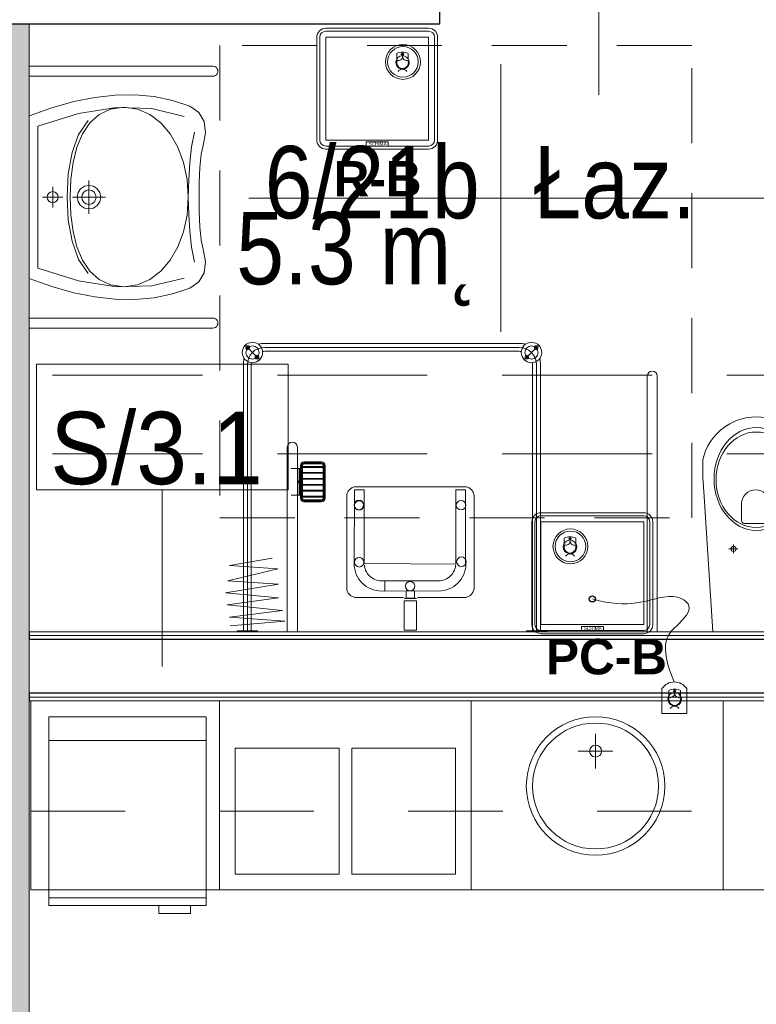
# Model space of a CAD drawing. Header units: centimetres. Extents: x -1253 to 21770, y -8842 to 3590.
# Tile 90 of 120: x 6 to 240, y 2141 to 2454. Entities that reach past the tile are written whole.
import ezdxf

# ---------------------------------------------------------------- set-up
doc = ezdxf.new("R2010")
doc.units = ezdxf.units.CM
for name, pattern in [('Dash', [60, 30, -30]), ('Hidden', [71.4375, 47.625, -23.8125]), ('Ponad', [39.688, 23.813, -15.875]), ('Ukryte', [71.438, 47.625, -23.813])]:
    doc.linetypes.add(name, pattern=pattern)
for name, color, linetype, lineweight in [('A-ANNO-NOTE', 131, 'Continuous', 9), ('A-AREA-IDEN', 2, 'Continuous', 13), ('A-DETL-HDLN', 90, 'Ukryte', 9), ('A-FLOR-OVHD', 1, 'Ponad', 9), ('A-WALL', 113, 'Continuous', 13), ('A-WALL-FNSH', 113, 'Continuous', 13), ('A-WALL-IDEN', 211, 'Continuous', 13), ('A-WALL-PATT', 111, 'Continuous', 13), ('I-FURN', 30, 'Continuous', 9), ('P-SANR-FIXT', 6, 'Continuous', 9), ('PRZYW_Elementy_inst_przyw', 7, 'Continuous', 9), ('Q-SPCQ', 91, 'Continuous', 9)]:
    doc.layers.add(name, color=color, linetype=linetype, lineweight=lineweight)
doc.styles.add('adam', font='arialbd.ttf')
doc.styles.add('Arial_11', font='arial.ttf', dxfattribs={"width": 0.85, "height": 23})
doc.styles.add('Arial_12', font='arial.ttf', dxfattribs={"width": 0.9, "height": 23})

# ---------------------------------------------------------------- blocks, each defined once
blk = doc.blocks.new('Blat - Blat-2328142-6_piętro IV __13_80 m_ - stan projektowany')
at = {"layer": 'I-FURN'}
for p, q in [((0, 60), (0, 0)), ((275, 0), (275, 60)), ((0, 0), (275, 0))]:
    blk.add_line(p, q, dxfattribs=at)
blk = doc.blocks.new('Blat - Blat-2328143-6_piętro IV __13_80 m_ - stan projektowany')
at = {"layer": 'I-FURN', "linetype": 'Dash'}
for p, q in [((0, 35), (0, 0)), ((275, 0), (275, 35)), ((0, 0), (275, 0))]:
    blk.add_line(p, q, dxfattribs=at)
blk = doc.blocks.new('Blat - Blat-V5-6_piętro IV __13_80 m_ - stan projektowany')
at = {"layer": 'I-FURN'}
for p, q in [((0, 60), (0, 0)), ((80, 0), (80, 60)), ((0, 0), (80, 0))]:
    blk.add_line(p, q, dxfattribs=at)
blk = doc.blocks.new('Blat - Blat-2328146-6_piętro IV __13_80 m_ - stan projektowany')
at = {"layer": 'I-FURN'}
for p, q in [((0, 60), (0, 0)), ((60, 0), (60, 60)), ((0, 0), (60, 0))]:
    blk.add_line(p, q, dxfattribs=at)
blk = doc.blocks.new('umywalka okrągła d _44cm stal nierdzewna - Type 1-2356171-6_piętro IV __13_80 m_ - stan projektowany')
at = {"layer": 'P-SANR-FIXT'}
for p, q in [((12.5, 21.43), (12.5, 32.43)), ((7, 26.93), (18, 26.93))]:
    blk.add_line(p, q, dxfattribs=at)
for centre, radius in [((12.5, 38), 22), ((12.5, 38), 20), ((12.5, 26.93), 1.9)]:
    blk.add_circle(centre, radius, dxfattribs=at)
blk = doc.blocks.new('zlewozmywak dwukomorowy - Type 1-2356269-6_piętro IV __13_80 m_ - stan projektowany')
at = {"layer": 'P-SANR-FIXT'}
for p, q in [((-27.5, -71), (-27.5, -11)), ((52.5, -11), (52.5, -71)), ((-22.5, -66), (-22.5, -26)), ((-22.5, -26), (10.5, -26)), ((10.5, -26), (10.5, -66)), ((14.5, -66), (14.5, -26)), ((14.5, -26), (47.5, -26)), ((47.5, -26), (47.5, -66)), ((10.5, -66), (-22.5, -66)), ((47.5, -66), (14.5, -66)), ((52.5, -71), (-27.5, -71))]:
    blk.add_line(p, q, dxfattribs=at)
blk = doc.blocks.new('lodówka niska w zabudowie - Type 1-2357183-6_piętro IV __13_80 m_ - stan projektowany')
at = {"layer": 'Q-SPCQ'}
for p, q in [((-12.5, -16), (-12.5, -76)), ((37.5, -16), (-12.5, -16)), ((37.5, -76), (37.5, -16)), ((37.5, -23.5), (-12.5, -23.5)), ((37.5, -73.5), (-12.5, -73.5)), ((-12.5, -76), (37.5, -76)), ((22.5, -78.5), (22.5, -76)), ((32.5, -76), (32.5, -78.5)), ((32.5, -78.5), (22.5, -78.5))]:
    blk.add_line(p, q, dxfattribs=at)
blk = doc.blocks.new('miska ustępowa dla N_35_5x54 wisząca koło narożna - Type 1-2357501-6_piętro IV __13_80 m_ - stan projektowany')
at = {"layer": 'P-SANR-FIXT'}
for p, q in [((-1.4, -11), (-4.56, -55.56)), ((29.22, -55.56), (26.4, -11)), ((44.09, -92.2), (44.09, -11)), ((47.21, -92.2), (47.21, -11)), ((3.32, -37.31), (6.14, -37.31)), ((4.69, -35.9), (4.69, -38.7)), ((18.43, -37.31), (21.25, -37.31)), ((19.8, -35.9), (19.8, -38.7)), ((8.17, -46.6), (8.17, -51.72)), ((16.4, -45.33), (9.09, -45.33)), ((17.32, -51.72), (17.32, -46.6)), ((-4.56, -55.56), (-4.88, -59.89)), ((29.58, -59.89), (29.22, -55.56)), ((-24.94, -56.63), (-24.94, -77.5)), ((-23.38, -56.63), (-23.38, -79.06)), ((-21.82, -56.63), (-21.82, -79.06)), ((-4.88, -59.89), (-4.82, -64.32)), ((29.53, -64.32), (29.58, -59.89)), ((-4.82, -64.32), (-4.57, -65.68)), ((29.57, -65.68), (29.53, -64.32)), ((-4.57, -65.68), (-4.19, -67.09)), ((-4.19, -67.09), (-3.69, -68.46)), ((-3.69, -68.46), (-3.07, -69.78)), ((28.07, -69.78), (28.69, -68.46)), ((28.69, -68.46), (29.19, -67.09)), ((29.19, -67.09), (29.57, -65.68)), ((-3.07, -69.78), (-2.34, -71.05)), ((-2.34, -71.05), (-1.51, -72.26)), ((26.51, -72.26), (27.34, -71.05)), ((27.34, -71.05), (28.07, -69.78)), ((-1.51, -72.26), (-0.58, -73.39)), ((-0.58, -73.39), (1.02, -74.96)), ((1.02, -74.96), (2.75, -76.27)), ((22.25, -76.27), (23.98, -74.96)), ((23.98, -74.96), (25.58, -73.39)), ((25.58, -73.39), (26.51, -72.26)), ((-32.35, -77.5), (-23.38, -77.5)), ((2.75, -76.27), (4.01, -77.03)), ((4.01, -77.03), (6.13, -78.05)), ((6.13, -78.05), (7.56, -78.51)), ((17.44, -78.51), (18.87, -78.05)), ((18.87, -78.05), (20.99, -77.03)), ((20.99, -77.03), (22.25, -76.27)), ((-23.38, -79.06), (-32.35, -79.06)), ((-23.38, -80.62), (-32.35, -80.62)), ((7.56, -78.51), (9.56, -78.98)), ((9.56, -78.98), (11.02, -79.17)), ((11.02, -79.17), (12.5, -79.25)), ((12.5, -79.25), (13.98, -79.17)), ((13.98, -79.17), (15.44, -78.98)), ((15.44, -78.98), (17.44, -78.51))]:
    blk.add_line(p, q, dxfattribs=at)
for centre in [(4.69, -37.31), (19.8, -37.31)]:
    blk.add_circle(centre, 0.825, dxfattribs=at)
for centre, radius, start, end in [((9.34, -46.48), 1.17, 102.2339, 185.8899), ((16.15, -46.48), 1.17, 354.1101, 77.7661), ((-30.79, -56.63), 8.97, 0, 99.9996), ((-30.79, -56.63), 7.41, 0, 102.1327), ((-30.79, -56.63), 5.85, 0, 105.4382), ((12.74, -51.5), 4.58, 182.8022, 357.1978), ((-23.38, -79.06), 1.56, 0, 90), ((-23.38, -79.06), 1.56, 270, 0), ((45.65, -92.2), 1.56, 180, 360)]:
    blk.add_arc(centre, radius, start, end, dxfattribs=at)
for centre, major_axis, ratio in [((12.55, -59.51), (0, 16.33), 0.823529), ((12.55, -59.26), (0, 15.16), 0.845174)]:
    blk.add_ellipse(centre, major_axis=major_axis, ratio=ratio, dxfattribs=at)
blk = doc.blocks.new('brodzik natryskowy dla N - Type 1-2359080-6_piętro IV __13_80 m_ - stan projektowany')
at = {"layer": 'P-SANR-FIXT'}
for p, q in [((-35.25, 97.25), (-40.13, 102.13)), ((47.11, 102.55), (-33.8, 102.55)), ((-33.8, 101.3), (47.11, 101.3)), ((48.56, 97.25), (53.43, 102.13)), ((47.11, 100.05), (-33.8, 100.05)), ((-40.55, 11.3), (-40.55, 95.8)), ((-39.3, 11), (-39.3, 95.8)), ((-38.05, 11.3), (-38.05, 95.8)), ((51.36, 11.3), (51.36, 95.8)), ((52.61, 11), (52.61, 96)), ((53.86, 11.3), (53.86, 95.8)), ((-26.61, 11.2), (-26.61, 69.6)), ((-23.41, 69.6), (-23.41, 11.2)), ((-22.41, 62.85), (-25.41, 62.85)), ((-22.81, 62.85), (-22.81, 54.35)), ((-22.61, 62.85), (-22.61, 54.35)), ((-22.41, 63.8), (-22.41, 53.4)), ((-22.11, 63.8), (-22.11, 53.4)), ((-21.81, 63.8), (-21.81, 53.4)), ((-21.81, 63.5), (-15.21, 63.5)), ((-21.81, 63.2), (-15.21, 63.2)), ((-15.71, 64.9), (-21.31, 64.9)), ((-15.71, 64.6), (-21.31, 64.6)), ((-15.71, 64.3), (-21.31, 64.3)), ((-15.21, 53.4), (-15.21, 63.8)), ((-14.91, 53.4), (-14.91, 63.8)), ((-14.61, 53.4), (-14.61, 63.8)), ((-21.81, 61.6), (-15.21, 61.6)), ((-21.81, 61.3), (-15.21, 61.3)), ((-21.81, 59.7), (-15.21, 59.7)), ((-21.81, 59.4), (-15.21, 59.4)), ((-21.81, 57.8), (-15.21, 57.8)), ((-21.81, 57.5), (-15.21, 57.5)), ((-6.88, 56.11), (-6.67, 56.31)), ((-6.67, 56.31), (-6.44, 56.49)), ((-6.44, 56.49), (-6.2, 56.64)), ((-6.2, 56.64), (-5.95, 56.77)), ((-5.95, 56.77), (-5.69, 56.88)), ((-5.69, 56.88), (-5.41, 56.96)), ((-5.41, 56.96), (-5.13, 57.01)), ((-5.13, 57.01), (29.82, 57.01)), ((29.82, 57.01), (30.1, 57.01)), ((30.1, 57.01), (30.38, 56.96)), ((30.38, 56.96), (30.65, 56.89)), ((30.65, 56.89), (30.92, 56.78)), ((30.92, 56.78), (31.17, 56.66)), ((31.17, 56.66), (31.41, 56.51)), ((31.41, 56.51), (31.64, 56.34)), ((31.64, 56.34), (31.85, 56.14)), ((-22.41, 54.35), (-25.41, 54.35)), ((-21.81, 55.9), (-15.21, 55.9)), ((-21.81, 55.6), (-15.21, 55.6)), ((-21.81, 54), (-15.21, 54)), ((-21.81, 53.7), (-15.21, 53.7)), ((-7.74, 54.37), (-7.7, 54.64)), ((-7.74, 54.09), (-7.74, 54.37)), ((-7.74, 24.55), (-7.74, 54.09)), ((-7.7, 54.64), (-7.62, 54.91)), ((-7.62, 54.91), (-7.52, 55.18)), ((-7.52, 55.18), (-7.4, 55.43)), ((-7.4, 55.43), (-7.25, 55.67)), ((-7.25, 55.67), (-7.07, 55.9)), ((-7.07, 55.9), (-6.88, 56.11)), ((-5.29, 56.03), (-5.37, 32.6)), ((-2.15, 56.03), (-5.29, 56.03)), ((-2.15, 32.63), (-2.15, 56.03)), ((26.92, 56.03), (30.07, 56.03)), ((26.92, 56.03), (26.92, 32.43)), ((30.07, 32.63), (30.07, 56.03)), ((31.85, 56.14), (32.05, 55.93)), ((32.05, 55.93), (32.22, 55.71)), ((32.22, 55.71), (32.38, 55.46)), ((32.38, 55.46), (32.51, 55.21)), ((32.51, 55.21), (32.61, 54.94)), ((32.61, 54.94), (32.69, 54.67)), ((32.69, 54.67), (32.74, 54.38)), ((32.74, 54.38), (32.74, 24.86)), ((-21.31, 52.9), (-15.71, 52.9)), ((-21.31, 52.6), (-15.71, 52.6)), ((-21.31, 52.3), (-15.71, 52.3)), ((-5.24, 51.15), (-5.23, 51.29)), ((-5.23, 51), (-5.24, 51.15)), ((-5.23, 51.29), (-5.21, 51.44)), ((-5.21, 50.85), (-5.23, 51)), ((-5.21, 51.44), (-5.18, 51.58)), ((-5.18, 50.71), (-5.21, 50.85)), ((-5.18, 51.58), (-5.13, 51.71)), ((-5.13, 50.58), (-5.18, 50.71)), ((-5.13, 51.71), (-5.07, 51.84)), ((-5.07, 50.45), (-5.13, 50.58)), ((-5.07, 51.84), (-4.99, 51.96)), ((-4.99, 50.33), (-5.07, 50.45)), ((-4.99, 51.96), (-4.91, 52.08)), ((-4.91, 50.21), (-4.99, 50.33)), ((-4.91, 52.08), (-4.81, 52.18)), ((-4.81, 50.11), (-4.91, 50.21)), ((-4.81, 52.18), (-4.71, 52.27)), ((-4.71, 50.02), (-4.81, 50.11)), ((-4.71, 52.27), (-4.6, 52.36)), ((-4.6, 52.36), (-4.48, 52.43)), ((-4.48, 52.43), (-4.35, 52.49)), ((-4.35, 52.49), (-4.21, 52.54)), ((-4.21, 52.54), (-4.07, 52.58)), ((-4.07, 52.58), (-3.93, 52.6)), ((-3.93, 52.6), (-3.78, 52.61)), ((-3.78, 52.61), (-3.63, 52.6)), ((-3.63, 52.6), (-3.48, 52.58)), ((-3.48, 52.58), (-3.34, 52.54)), ((-3.34, 52.54), (-3.21, 52.49)), ((-3.21, 52.49), (-3.08, 52.43)), ((-3.08, 52.43), (-2.96, 52.36)), ((-2.96, 52.36), (-2.85, 52.27)), ((-2.85, 52.27), (-2.74, 52.18)), ((-2.74, 50.11), (-2.85, 50.02)), ((-2.74, 52.18), (-2.65, 52.08)), ((-2.65, 50.21), (-2.74, 50.11)), ((-2.65, 52.08), (-2.56, 51.96)), ((-2.56, 50.33), (-2.65, 50.21)), ((-2.56, 51.96), (-2.49, 51.84)), ((-2.49, 50.45), (-2.56, 50.33)), ((-2.49, 51.84), (-2.43, 51.71)), ((-2.43, 50.58), (-2.49, 50.45)), ((-2.43, 51.71), (-2.38, 51.58)), ((-2.38, 50.71), (-2.43, 50.58)), ((-2.38, 51.58), (-2.34, 51.44)), ((-2.34, 50.85), (-2.38, 50.71)), ((-2.34, 51.44), (-2.32, 51.29)), ((-2.32, 51), (-2.34, 50.85)), ((-2.32, 51.29), (-2.31, 51.15)), ((-2.31, 51.15), (-2.32, 51)), ((-4.6, 49.93), (-4.71, 50.02)), ((-4.48, 49.86), (-4.6, 49.93)), ((-4.35, 49.8), (-4.48, 49.86)), ((-4.21, 49.75), (-4.35, 49.8)), ((-4.07, 49.71), (-4.21, 49.75)), ((-3.93, 49.69), (-4.07, 49.71)), ((-3.78, 49.68), (-3.93, 49.69)), ((-3.48, 49.71), (-3.63, 49.69)), ((-3.34, 49.75), (-3.48, 49.71)), ((-3.21, 49.8), (-3.34, 49.75)), ((-3.08, 49.86), (-3.21, 49.8)), ((-2.96, 49.93), (-3.08, 49.86)), ((-2.85, 50.02), (-2.96, 49.93)), ((-44.99, 32.02), (-31.46, 34.32)), ((-29.67, 31), (-44.99, 32.02)), ((-5.37, 32.6), (-5.32, 31.71)), ((-5.32, 31.71), (-5.19, 30.85)), ((26.92, 32.43), (-2.15, 32.63)), ((-2.03, 31.55), (-2.11, 32.1)), ((-1.89, 31.01), (-2.03, 31.55)), ((26.66, 31.01), (26.8, 31.55)), ((26.8, 31.55), (26.88, 32.1)), ((30.1, 31.71), (29.97, 30.85)), ((30.15, 32.6), (30.1, 31.71)), ((-45.5, 27.16), (-29.67, 31)), ((-5.19, 30.85), (-4.98, 30.01)), ((-4.98, 30.01), (-4.68, 29.22)), ((-4.68, 29.22), (-4.32, 28.45)), ((-4.32, 28.45), (-3.88, 27.74)), ((-1.71, 30.51), (-1.89, 31.01)), ((-1.47, 30.02), (-1.71, 30.51)), ((-1.19, 29.56), (-1.47, 30.02)), ((-0.87, 29.14), (-1.19, 29.56)), ((-0.51, 28.74), (-0.87, 29.14)), ((-0.12, 28.38), (-0.51, 28.74)), ((0.31, 28.06), (-0.12, 28.38)), ((24.47, 28.06), (24.89, 28.38)), ((24.89, 28.38), (25.29, 28.74)), ((25.29, 28.74), (25.65, 29.14)), ((25.65, 29.14), (25.96, 29.56)), ((25.96, 29.56), (26.24, 30.02)), ((26.24, 30.02), (26.48, 30.51)), ((26.48, 30.51), (26.66, 31.01)), ((29.09, 28.45), (28.66, 27.74)), ((29.46, 29.22), (29.09, 28.45)), ((29.75, 30.01), (29.46, 29.22)), ((29.97, 30.85), (29.75, 30.01)), ((-46.26, 23.33), (-29.41, 26.14)), ((-29.41, 26.14), (-45.5, 27.16)), ((-3.88, 27.74), (-3.38, 27.07)), ((-3.38, 27.07), (-2.82, 26.45)), ((-2.82, 26.45), (-2.2, 25.89)), ((-2.2, 25.89), (-1.53, 25.38)), ((-1.53, 25.38), (-0.81, 24.95)), ((0.76, 27.79), (0.31, 28.06)), ((1.25, 27.55), (0.76, 27.79)), ((1.76, 27.36), (1.25, 27.55)), ((2.29, 27.23), (1.76, 27.36)), ((2.84, 27.14), (2.29, 27.23)), ((3.4, 27.11), (2.84, 27.14)), ((4.41, 27.12), (3.4, 27.11)), ((3.78, 27.12), (21.37, 27.12)), ((4.41, 23.89), (4.41, 27.12)), ((21.37, 27.12), (21.94, 27.14)), ((21.94, 27.14), (22.49, 27.23)), ((22.49, 27.23), (23.02, 27.36)), ((23.02, 27.36), (23.53, 27.55)), ((23.53, 27.55), (24.01, 27.79)), ((24.01, 27.79), (24.47, 28.06)), ((26.31, 25.38), (25.59, 24.95)), ((26.98, 25.89), (26.31, 25.38)), ((27.59, 26.45), (26.98, 25.89)), ((28.16, 27.07), (27.59, 26.45)), ((28.66, 27.74), (28.16, 27.07)), ((-29.41, 21.8), (-46.26, 23.33)), ((-7.7, 24.28), (-7.74, 24.55)), ((-7.62, 24.01), (-7.7, 24.28)), ((-7.51, 23.75), (-7.62, 24.01)), ((-7.38, 23.5), (-7.51, 23.75)), ((-7.23, 23.25), (-7.38, 23.5)), ((-7.05, 23.02), (-7.23, 23.25)), ((-6.85, 22.81), (-7.05, 23.02)), ((-6.64, 22.61), (-6.85, 22.81)), ((-6.41, 22.43), (-6.64, 22.61)), ((-6.17, 22.27), (-6.41, 22.43)), ((-5.92, 22.14), (-6.17, 22.27)), ((-5.66, 22.03), (-5.92, 22.14)), ((-5.39, 21.95), (-5.66, 22.03)), ((-5.12, 21.9), (-5.39, 21.95)), ((-4.84, 21.88), (-5.12, 21.9)), ((-0.81, 24.95), (-0.05, 24.58)), ((-0.05, 24.58), (0.75, 24.29)), ((0.75, 24.29), (1.58, 24.07)), ((1.58, 24.07), (2.44, 23.94)), ((2.44, 23.94), (4.41, 23.89)), ((22.33, 23.94), (3.78, 23.89)), ((11.19, 23.94), (13.8, 23.94)), ((11.19, 21.67), (11.19, 23.94)), ((13.8, 23.94), (13.8, 21.67)), ((23.2, 24.07), (22.33, 23.94)), ((24.03, 24.29), (23.2, 24.07)), ((24.83, 24.58), (24.03, 24.29)), ((25.59, 24.95), (24.83, 24.58)), ((30.36, 21.95), (30.1, 21.9)), ((30.62, 22.03), (30.14, 21.88)), ((30.87, 22.14), (30.62, 22.03)), ((31.12, 22.28), (30.87, 22.14)), ((31.36, 22.44), (31.12, 22.28)), ((31.59, 22.62), (31.36, 22.44)), ((31.81, 22.82), (31.59, 22.62)), ((32.01, 23.04), (31.81, 22.82)), ((32.19, 23.27), (32.01, 23.04)), ((32.35, 23.52), (32.19, 23.27)), ((32.49, 23.77), (32.35, 23.52)), ((32.6, 24.04), (32.49, 23.77)), ((32.68, 24.31), (32.6, 24.04)), ((32.74, 24.58), (32.68, 24.31)), ((32.74, 24.86), (32.74, 24.58)), ((-45.75, 19.5), (-29.41, 21.8)), ((-28.14, 17.71), (-45.75, 19.5)), ((10.32, 21.88), (-4.84, 21.88)), ((10.54, 20.79), (14.45, 20.79)), ((10.54, 11.52), (10.54, 20.79)), ((14.44, 21.54), (10.55, 21.51)), ((13.8, 21.67), (11.19, 21.67)), ((14.45, 11.52), (14.45, 20.79)), ((30.14, 21.88), (14.73, 21.88)), ((-44.99, 15.67), (-28.14, 17.71)), ((-27.37, 14.39), (-44.99, 15.67)), ((-44.73, 12.86), (-27.37, 14.39)), ((-42.55, 11.3), (-42.55, 11)), ((-36.05, 11.3), (-42.55, 11.3)), ((-36.05, 11), (-36.05, 11.3)), ((14.45, 11.52), (10.54, 11.52)), ((49.36, 11.3), (49.36, 11)), ((55.86, 11.3), (49.36, 11.3)), ((55.86, 11), (55.86, 11.3))]:
    blk.add_line(p, q, dxfattribs=at)
for centre, radius in [((-37.69, 99.69), 3.25), ((-39.18, 101.17), 0.62), ((-37.69, 99.69), 2.1), ((-39.18, 101.17), 0.32), ((51, 99.69), 3.25), ((51, 99.69), 2.1), ((52.48, 101.17), 0.62), ((52.48, 101.17), 0.32), ((-36.21, 98.2), 0.62), ((-36.21, 98.2), 0.32), ((49.51, 98.2), 0.62), ((49.51, 98.2), 0.32), ((-3.85, 51.24), 1.5), ((28.59, 51.18), 1.5), ((-3.77, 33.05), 1.5), ((28.71, 33.24), 1.5), ((12.42, 25.5), 1.5)]:
    blk.add_circle(centre, radius, dxfattribs=at)
for centre, radius, start, end in [((-33.8, 95.8), 5.5, 90, 180), ((-33.8, 95.8), 6.75, 90, 106.4965), ((47.11, 95.8), 6.75, 73.5035, 90), ((47.11, 95.8), 5.5, 0, 90), ((-33.8, 95.8), 6.75, 163.5035, 180), ((-33.8, 95.8), 4.25, 90, 98.8511), ((47.11, 95.8), 4.25, 81.1489, 90), ((47.11, 95.8), 6.75, 0, 16.4965), ((-33.8, 95.8), 4.25, 171.1489, 180), ((47.11, 95.8), 4.25, 0, 8.8511), ((-25.01, 69.6), 1.6, 0, 180), ((-21.31, 63.8), 1.1, 90, 180), ((-21.31, 63.8), 0.8, 90, 180), ((-21.31, 63.8), 0.5, 90, 180), ((-15.71, 63.8), 1.1, 0, 90), ((-15.71, 63.8), 0.8, 0, 90), ((-15.71, 63.8), 0.5, 0, 90), ((-21.31, 53.4), 1.1, 180, 270), ((-21.31, 53.4), 0.8, 180, 270), ((-21.31, 53.4), 0.5, 180, 270), ((-15.71, 53.4), 0.5, 270, 0), ((-15.71, 53.4), 0.8, 270, 0), ((-15.71, 53.4), 1.1, 270, 0)]:
    blk.add_arc(centre, radius, start, end, dxfattribs=at)
blk.add_ellipse((-23.14, 58.6), major_axis=(0, 0.325), ratio=0.224951, dxfattribs=at)
blk = doc.blocks.new('umywalka dla N_65x56 koło - Type 1-1264895-6_piętro IV __13_80 m_ - stan projektowany')
at = {"layer": 'P-SANR-FIXT'}
for p, q in [((-29.1, 64.4), (-29.1, 6)), ((-25.9, 64.4), (-25.9, 6)), ((50.9, 64.4), (50.9, 6)), ((54.1, 6), (54.1, 64.4)), ((-14.43, 59.97), (-16.38, 57.12)), ((-11.49, 61.58), (-14.43, 59.97)), ((-7.9, 62.01), (-11.49, 61.58)), ((-3.96, 61.28), (-7.9, 62.01)), ((-1.14, 60.72), (-3.96, 61.28)), ((3.08, 60.29), (-1.14, 60.72)), ((7.9, 60.04), (3.08, 60.29)), ((12.5, 60.01), (7.9, 60.04)), ((17.1, 60.04), (12.5, 60.01)), ((21.92, 60.29), (17.1, 60.04)), ((26.14, 60.72), (21.92, 60.29)), ((28.96, 61.28), (26.14, 60.72)), ((32.9, 62.01), (28.96, 61.28)), ((36.49, 61.58), (32.9, 62.01)), ((39.43, 59.97), (36.49, 61.58)), ((41.38, 57.12), (39.43, 59.97)), ((-16.38, 57.12), (-18.22, 51.51)), ((-8.14, 58.51), (-3.44, 57.63)), ((-3.44, 57.63), (1.64, 57.08)), ((1.64, 57.08), (6.99, 56.74)), ((12.52, 56.56), (6.84, 56.17)), ((6.99, 56.74), (12.48, 56.52)), ((12.48, 56.52), (17.98, 56.74)), ((18.18, 56.17), (12.52, 56.56)), ((17.98, 56.74), (23.33, 57.08)), ((23.33, 57.08), (28.41, 57.63)), ((28.41, 57.63), (33.11, 58.51)), ((43.22, 51.51), (41.38, 57.12)), ((-13.17, 55.28), (-15.64, 44.98)), ((-3.33, 53.22), (-7.59, 50.79)), ((1.52, 55.04), (-3.33, 53.22)), ((6.84, 56.17), (1.52, 55.04)), ((23.49, 55.04), (18.18, 56.17)), ((28.31, 53.22), (23.49, 55.04)), ((32.54, 50.79), (28.31, 53.22)), ((40.64, 44.98), (38.17, 55.28)), ((-18.22, 51.51), (-19.42, 45.69)), ((-7.59, 50.79), (-11.11, 47.81)), ((36.03, 47.81), (32.54, 50.79)), ((44.42, 45.69), (43.22, 51.51)), ((-11.11, 47.81), (-13.79, 44.33)), ((38.68, 44.33), (36.03, 47.81)), ((-19.42, 45.69), (-19.97, 39.64)), ((-15.64, 44.98), (-15.95, 33.74)), ((-13.79, 44.33), (-15.49, 40.42)), ((40.36, 40.42), (38.68, 44.33)), ((40.95, 33.74), (40.64, 44.98)), ((44.97, 39.64), (44.42, 45.69)), ((-19.97, 39.64), (-19.89, 33.38)), ((-15.49, 40.42), (-16.08, 36.14)), ((40.95, 36.14), (40.36, 40.42)), ((44.89, 33.38), (44.97, 39.64)), ((-16.08, 36.14), (-15.49, 31.83)), ((40.36, 31.83), (40.95, 36.14)), ((-19.89, 33.38), (-19.18, 26.89)), ((-15.95, 33.74), (-14.09, 21.65)), ((-15.49, 31.83), (-13.8, 28.22)), ((38.67, 28.22), (40.36, 31.83)), ((39.09, 21.65), (40.95, 33.74)), ((44.18, 26.89), (44.89, 33.38)), ((-13.8, 28.22), (-11.14, 25.26)), ((9.85, 27.66), (11.04, 28.47)), ((11.04, 28.47), (12.5, 28.76)), ((12.5, 30.26), (12.5, 19.76)), ((12.5, 28.76), (13.96, 28.47)), ((13.96, 28.47), (15.15, 27.66)), ((36.01, 25.26), (38.67, 28.22)), ((-19.18, 26.89), (-17.85, 20.17)), ((-11.14, 25.26), (-7.63, 22.92)), ((8.75, 25.01), (9.04, 26.47)), ((9.04, 26.47), (9.85, 27.66)), ((10.2, 25.01), (10.38, 25.91)), ((10.38, 25.91), (10.87, 26.64)), ((10.87, 26.64), (11.61, 27.13)), ((11.61, 27.13), (12.5, 27.31)), ((12.5, 27.31), (13.39, 27.13)), ((13.39, 27.13), (14.13, 26.64)), ((14.13, 26.64), (14.62, 25.91)), ((14.62, 25.91), (14.8, 25.01)), ((15.15, 27.66), (15.96, 26.47)), ((15.96, 26.47), (16.25, 25.01)), ((32.5, 22.92), (36.01, 25.26)), ((42.85, 20.17), (44.18, 26.89)), ((-7.38, 21.71), (-11.89, 24.74)), ((-7.63, 22.92), (-3.39, 21.17)), ((7.16, 25.01), (17.84, 25.01)), ((9.04, 23.56), (8.75, 25.01)), ((9.85, 22.36), (9.04, 23.56)), ((11.04, 21.56), (9.85, 22.36)), ((10.38, 24.12), (10.2, 25.01)), ((10.87, 23.39), (10.38, 24.12)), ((11.61, 22.89), (10.87, 23.39)), ((12.5, 22.71), (11.61, 22.89)), ((13.39, 22.89), (12.5, 22.71)), ((14.13, 23.39), (13.39, 22.89)), ((15.15, 22.36), (13.96, 21.56)), ((14.62, 24.12), (14.13, 23.39)), ((14.8, 25.01), (14.62, 24.12)), ((15.96, 23.56), (15.15, 22.36)), ((16.25, 25.01), (15.96, 23.56)), ((28.26, 21.17), (32.5, 22.92)), ((36.76, 24.74), (32.25, 21.71)), ((-17.85, 20.17), (-15.89, 13.2)), ((-14.09, 21.65), (-10.01, 8.8)), ((-1.64, 19.63), (-7.38, 21.71)), ((-3.39, 21.17), (1.45, 19.96)), ((5.06, 18.42), (-1.64, 19.63)), ((1.45, 19.96), (6.76, 19.26)), ((6.76, 19.26), (12.43, 19.04)), ((12.5, 21.26), (11.04, 21.56)), ((12.43, 19.04), (18.1, 19.26)), ((13.96, 21.56), (12.5, 21.26)), ((18.1, 19.26), (23.42, 19.96)), ((26.51, 19.63), (19.81, 18.42)), ((23.42, 19.96), (28.26, 21.17)), ((32.25, 21.71), (26.51, 19.63)), ((35.01, 8.8), (39.09, 21.65)), ((40.89, 13.2), (42.85, 20.17)), ((12.43, 18.04), (5.06, 18.42)), ((19.81, 18.42), (12.43, 18.04)), ((12.5, 16.73), (12.5, 10.22)), ((-15.89, 13.2), (-13.31, 6)), ((15.75, 13.48), (9.25, 13.48)), ((10.75, 13.48), (10.89, 14.16)), ((10.89, 12.8), (10.75, 13.48)), ((10.89, 14.16), (11.26, 14.71)), ((11.26, 12.24), (10.89, 12.8)), ((11.26, 14.71), (11.82, 15.09)), ((11.82, 15.09), (12.5, 15.23)), ((12.5, 15.23), (13.18, 15.09)), ((13.18, 15.09), (13.74, 14.71)), ((13.74, 14.71), (14.11, 14.16)), ((14.11, 12.8), (13.74, 12.24)), ((14.11, 14.16), (14.25, 13.48)), ((14.25, 13.48), (14.11, 12.8)), ((38.31, 6), (40.89, 13.2)), ((11.82, 11.86), (11.26, 12.24)), ((12.5, 11.72), (11.82, 11.86)), ((13.18, 11.86), (12.5, 11.72)), ((13.74, 12.24), (13.18, 11.86)), ((-10.01, 8.8), (12.5, 8.8)), ((12.5, 8.8), (35.01, 8.8))]:
    blk.add_line(p, q, dxfattribs=at)
for centre in [(-27.5, 64.4), (52.5, 64.4)]:
    blk.add_arc(centre, 1.6, 360, 180, dxfattribs=at)
blk = doc.blocks.new('METKA_POMIESZCZENIA2 - Rozbudowana - bez ramki-2396678-6_piętro IV __13_80 m_ - stan projektowany')
at = {"layer": 'A-AREA-IDEN'}
for p, q in [((0, 0.425), (0, 0)), ((0.0976, 0), (-0.8, 0)), ((-0.8, 0), (0.9, 0)), ((0, 0), (0, -0.425))]:
    blk.add_line(p, q, dxfattribs=at)
blk = doc.blocks.new('ET sciana_AT7 - 10mm-2270614-6_piętro IV __13_80 m_ - stan projektowany')
at = {"layer": 'A-WALL-IDEN'}
for p, q in [((-0.4, 0.196875), (0.4, 0.196875)), ((-0.4, -0.203125), (-0.4, 0.196875)), ((0.4, 0.196875), (0.4, -0.203125)), ((-0.4, -0.203125), (0.4, -0.203125))]:
    blk.add_line(p, q, dxfattribs=at)
blk = doc.blocks.new('Ikona')
at = {"layer": 'PRZYW_Elementy_inst_przyw'}
h = blk.add_hatch(color=1, dxfattribs=at)
h.dxf.hatch_style = 1
h.paths.add_polyline_path([(-1065.97, 3801.31), (-1066.17, 3801.31), (-1066.17, 3801.08), (-1065.97, 3801.08)])
h.paths.add_polyline_path([(-1065.97, 3801.08), (-1066.17, 3801.08), (-1066.17, 3800.87), (-1065.97, 3800.87)])
h.paths.add_polyline_path([(-1065.74, 3801.08), (-1065.97, 3801.08), (-1065.97, 3800.87), (-1065.74, 3800.87)])
h.paths.add_polyline_path([(-1066.17, 3801.08), (-1066.41, 3801.08), (-1066.41, 3800.87), (-1066.17, 3800.87)])
h.paths.add_polyline_path([(-1065.97, 3800.87), (-1066.17, 3800.87), (-1066.17, 3800.64), (-1065.97, 3800.64)])
at = {"layer": 'PRZYW_Elementy_inst_przyw', "color": 1}
for p, q in [((-1067.65, 3799.71), (-1067.65, 3801.21)), ((-1064.49, 3799.71), (-1064.49, 3801.21))]:
    blk.add_line(p, q, dxfattribs=at)
for points in [[(-1065.74, 3801.08), (-1065.74, 3800.87), (-1066.41, 3800.87), (-1066.41, 3801.08)], [(-1066.17, 3801.31), (-1065.97, 3801.31), (-1065.97, 3800.64), (-1066.17, 3800.64)]]:
    blk.add_lwpolyline(points, close=True, dxfattribs=at)
for centre, radius, start, end in [((-1066.07, 3798.03), 3.55, 63.5398, 116.4602), ((-1066.07, 3798.74), 1.85, 31.7978, 276.8309), ((-1066.06, 3798.68), 1.6, 156.7793, 23.2207), ((-1066.07, 3798.72), 1.65, 89.6447, 89.8927), ((-1066.08, 3798.74), 1.86, 277.2029, 31.4258), ((-1066.07, 3795.45), 1.43, 32.8175, 147.1825)]:
    blk.add_arc(centre, radius, start, end, dxfattribs=at)
at = {"layer": 'PRZYW_Elementy_inst_przyw', "color": 1, "lineweight": 5}
for centre, start, end in [((-1067.2, 3800.4), 253.1892, 358.3615), ((-1064.92, 3800.4), 181.6385, 286.8108)]:
    blk.add_arc(centre, 1.14, start, end, dxfattribs=at)
blk = doc.blocks.new('PC-B')
at = {"layer": 'PRZYW_Elementy_inst_przyw'}
for p, q in [((16.32, 0), (-16.32, 0)), ((-19.2, -2.88), (-19.2, -35.52)), ((-18.24, -2.88), (-18.24, -35.52)), ((-16.32, -0.96), (16.32, -0.96)), ((18.24, -2.88), (18.24, -35.52)), ((19.2, -35.52), (19.2, -2.88)), ((-16.32, -37.44), (16.32, -37.44)), ((-16.32, -38.4), (16.32, -38.4))]:
    blk.add_line(p, q, dxfattribs=at)
at = {"layer": 'PRZYW_Elementy_inst_przyw', "color": 7}
blk.add_lwpolyline([(-16.32, -2.88), (16.32, -2.88), (16.32, -35.52), (-16.32, -35.52)], close=True, dxfattribs=at)
at = {"layer": 'PRZYW_Elementy_inst_przyw', "color": 0}
blk.add_lwpolyline([(-3.49, -36.08), (3.49, -36.08), (3.49, -37.44), (-3.49, -37.44)], close=True, dxfattribs=at)
at = {"layer": 'PRZYW_Elementy_inst_przyw', "color": 0, "lineweight": 5, "ltscale": 0.4}
blk.add_lwpolyline([(29.98, -55.8), (29.98, -63.78), (22.13, -63.78), (22.13, -55.8)], dxfattribs=at)
at = {"layer": 'PRZYW_Elementy_inst_przyw', "lineweight": 5}
for radius in [5.55, 4.87]:
    blk.add_circle((-6.96, -10.7), radius, dxfattribs=at)
at = {"layer": 'PRZYW_Elementy_inst_przyw', "linetype": 'Continuous', "lineweight": -3, "ltscale": 0.4}
blk.add_circle((0, -27.36), 0.96, dxfattribs=at)
at = {"layer": 'PRZYW_Elementy_inst_przyw'}
for centre, radius, start, end in [((-16.32, -2.88), 2.88, 90, 180), ((16.32, -2.88), 2.88, 0, 90), ((-16.32, -2.88), 1.92, 90, 180), ((16.32, -2.88), 1.92, 0, 90), ((-16.32, -35.52), 2.88, 180, 270), ((-16.32, -35.52), 1.92, 180, 270), ((16.32, -35.52), 2.88, 270, 0), ((16.32, -35.52), 1.92, 270, 0)]:
    blk.add_arc(centre, radius, start, end, dxfattribs=at)
at = {"layer": 'PRZYW_Elementy_inst_przyw', "color": 0, "lineweight": 5, "ltscale": 0.4}
blk.add_arc((26.05, -58.49), 4.75, 34.3565, 145.6435, dxfattribs=at)
at = {"layer": 'PRZYW_Elementy_inst_przyw', "color": 0, "linetype": 'Continuous', "lineweight": 5, "ltscale": 0.4}
blk.add_open_spline([(0, -27.36), (11.69, -30.77), (24.21, -24.31), (33.16, -29.41), (27.42, -35.44), (20.7, -41.6), (26.05, -53.73)], degree=3, dxfattribs=at)
at = {"layer": 'PRZYW_Elementy_inst_przyw', "lineweight": 5, "xscale": 1.155937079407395, "yscale": 1.155937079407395, "zscale": 1.155937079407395}
for p in [(1225.21, -4402), (1258.45, -4450.36)]:
    blk.add_blockref('Ikona', p, dxfattribs=at)
at = {"layer": 'PRZYW_Elementy_inst_przyw', "color": 0, "insert": (-2.71, -36.19), "char_height": 1.056, "attachment_point": 1}
blk.add_mtext_dynamic_manual_height_columns('SCHIMA', width=11.8192, gutter_width=12.5, heights=[0], dxfattribs=at)
at = {"layer": 'PRZYW_Elementy_inst_przyw', "color": 7, "linetype": 'Continuous', "lineweight": -3, "style": 'adam'}
blk.add_attdef('NAZWA', (-14.71, -51.32), '', height=11.25, dxfattribs=at)
blk = doc.blocks.new('Ikona2')
at = {"layer": 'PRZYW_Elementy_inst_przyw'}
h = blk.add_hatch(color=106, dxfattribs=at)
h.dxf.hatch_style = 1
h.paths.add_polyline_path([(0.1, -0.27), (-0.1, -0.27), (-0.1, -0.5), (0.1, -0.5)])
h.paths.add_polyline_path([(0.1, -0.5), (-0.1, -0.5), (-0.1, -0.7), (0.1, -0.7)])
h.paths.add_polyline_path([(0.34, -0.5), (0.1, -0.5), (0.1, -0.7), (0.34, -0.7)])
h.paths.add_polyline_path([(-0.1, -0.5), (-0.34, -0.5), (-0.34, -0.7), (-0.1, -0.7)])
h.paths.add_polyline_path([(0.1, -0.7), (-0.1, -0.7), (-0.1, -0.94), (0.1, -0.94)])
at = {"layer": 'PRZYW_Elementy_inst_przyw', "color": 106}
for p, q in [((-1.58, -1.86), (-1.58, -0.37)), ((1.58, -1.86), (1.58, -0.37))]:
    blk.add_line(p, q, dxfattribs=at)
for points in [[(0.34, -0.5), (0.34, -0.7), (-0.34, -0.7), (-0.34, -0.5)], [(-0.1, -0.27), (0.1, -0.27), (0.1, -0.94), (-0.1, -0.94)]]:
    blk.add_lwpolyline(points, close=True, dxfattribs=at)
for centre, radius, start, end in [((0, -3.55), 3.55, 63.5398, 116.4602), ((0, -2.84), 1.85, 31.7978, 276.8309), ((0.01, -2.9), 1.6, 156.7793, 23.2207), ((0, -2.85), 1.65, 89.6447, 89.8927), ((-0.01, -2.84), 1.86, 277.2029, 31.4258), ((0, -6.13), 1.43, 32.8175, 147.1825)]:
    blk.add_arc(centre, radius, start, end, dxfattribs=at)
at = {"layer": 'PRZYW_Elementy_inst_przyw', "color": 106, "lineweight": 5}
for centre, start, end in [((-1.13, -1.18), 253.1892, 358.3615), ((1.15, -1.18), 181.6385, 286.8108)]:
    blk.add_arc(centre, 1.14, start, end, dxfattribs=at)
blk = doc.blocks.new('R-B')
at = {"layer": 'PRZYW_Elementy_inst_przyw'}
for p, q in [((16.32, 0), (-16.32, 0)), ((-19.2, -2.88), (-19.2, -35.52)), ((-18.24, -2.88), (-18.24, -35.52)), ((-16.32, -0.96), (16.32, -0.96)), ((18.24, -2.88), (18.24, -35.52)), ((19.2, -35.52), (19.2, -2.88)), ((-16.32, -37.44), (16.32, -37.44)), ((-16.32, -38.4), (16.32, -38.4))]:
    blk.add_line(p, q, dxfattribs=at)
at = {"layer": 'PRZYW_Elementy_inst_przyw', "color": 7}
blk.add_lwpolyline([(-16.32, -2.88), (16.32, -2.88), (16.32, -35.52), (-16.32, -35.52)], close=True, dxfattribs=at)
at = {"layer": 'PRZYW_Elementy_inst_przyw', "color": 0}
blk.add_lwpolyline([(-3.49, -36.08), (3.49, -36.08), (3.49, -37.44), (-3.49, -37.44)], close=True, dxfattribs=at)
at = {"layer": 'PRZYW_Elementy_inst_przyw', "lineweight": 5}
for radius in [5.55, 4.87]:
    blk.add_circle((8.16, -10.7), radius, dxfattribs=at)
at = {"layer": 'PRZYW_Elementy_inst_przyw'}
for centre, radius, start, end in [((-16.32, -2.88), 2.88, 90, 180), ((16.32, -2.88), 2.88, 0, 90), ((-16.32, -2.88), 1.92, 90, 180), ((16.32, -2.88), 1.92, 0, 90), ((-16.32, -35.52), 2.88, 180, 270), ((-16.32, -35.52), 1.92, 180, 270), ((16.32, -35.52), 2.88, 270, 0), ((16.32, -35.52), 1.92, 270, 0)]:
    blk.add_arc(centre, radius, start, end, dxfattribs=at)
at = {"layer": 'PRZYW_Elementy_inst_przyw', "lineweight": 5, "xscale": 1.155937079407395, "yscale": 1.155937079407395, "zscale": 1.155937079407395}
blk.add_blockref('Ikona2', (8.03, -7.61), dxfattribs=at)
at = {"layer": 'PRZYW_Elementy_inst_przyw', "color": 0, "insert": (-2.71, -36.19), "char_height": 1.056, "attachment_point": 1}
blk.add_mtext_dynamic_manual_height_columns('SCHIMA', width=11.8192, gutter_width=12.5, heights=[0], dxfattribs=at)
at = {"layer": 'PRZYW_Elementy_inst_przyw', "color": 7, "linetype": 'Continuous', "lineweight": -3, "style": 'adam'}
blk.add_attdef('NAZWA', (-13.85, -53.45), '', height=11.25, dxfattribs=at)

msp = doc.modelspace()

# ---------------------------------------------------------------- hatches: boundary and pattern name
at = {"layer": 'A-WALL-PATT'}
msp.add_hatch(color=9, dxfattribs=at).paths.add_polyline_path([(9.38, 1871.33), (9.38, 2452.33), (-2.62, 2452.33), (-2.62, 2343.33), (2.38, 2343.33), (2.38, 2313.33), (-2.62, 2313.33), (-2.62, 1871.33), (8.49, 1871.33)], flags=0)

# ---------------------------------------------------------------- linework, layer by layer
at = {"layer": 'A-ANNO-NOTE', "lineweight": 13}
msp.add_line((190.38, 2429.83), (190.38, 2519.83), dxfattribs=at)
msp.add_line((190.38, 2429.83), (190.38, 2519.83), dxfattribs=at)
at = {"layer": 'A-DETL-HDLN'}
for p, q in [((-1197.62, 2340.83), (1172.38, 2340.83)), ((-1197.62, 2315.83), (1172.38, 2315.83))]:
    msp.add_line(p, q, dxfattribs=at)
at = {"layer": 'A-FLOR-OVHD'}
for p, q in [((69.95, 2445.45), (69.95, 2295.45)), ((219.95, 2445.45), (69.95, 2445.45)), ((219.95, 2295.45), (219.95, 2445.45)), ((69.95, 2295.45), (219.95, 2295.45))]:
    msp.add_line(p, q, dxfattribs=at)
at = {"layer": 'A-WALL', "color": 7, "lineweight": 25}
for p, q in [((139.88, 2452.33), (139.88, 2457.83)), ((-56.62, 2452.33), (139.88, 2452.33)), ((9.38, 2259.33), (9.38, 2256.83)), ((285.38, 2256.83), (9.38, 2256.83)), ((9.38, 2239.83), (9.38, 2237.33)), ((285.38, 2239.83), (9.38, 2239.83))]:
    msp.add_line(p, q, dxfattribs=at)
at = {"layer": 'A-WALL', "lineweight": 9}
for p, q in [((9.38, 2259.33), (9.38, 2452.33)), ((9.38, 2043.33), (9.38, 2237.33))]:
    msp.add_line(p, q, dxfattribs=at)
at = {"layer": 'A-WALL'}
for p, q in [((285.38, 2258.08), (9.38, 2258.08)), ((9.38, 2256.83), (9.38, 2239.83)), ((285.38, 2238.58), (9.38, 2238.58))]:
    msp.add_line(p, q, dxfattribs=at)
at = {"layer": 'A-WALL-FNSH', "color": 250, "lineweight": 9}
for p, q in [((285.38, 2259.33), (9.38, 2259.33)), ((9.38, 2237.33), (285.38, 2237.33))]:
    msp.add_line(p, q, dxfattribs=at)
at = {"layer": 'A-WALL-IDEN'}
msp.add_line((51.68, 2248.33), (51.68, 2304.35), dxfattribs=at)

# ---------------------------------------------------------------- block references
at = {"layer": 'A-AREA-IDEN', "xscale": 99.99999999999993, "yscale": 99.99999999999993, "zscale": 99.99999999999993}
msp.add_blockref('METKA_POMIESZCZENIA2 - Rozbudowana - bez ramki-2396678-6_piętro IV __13_80 m_ - stan projektowany', (159.24, 2397.04), dxfattribs=at)
at = {"layer": 'A-WALL-IDEN', "xscale": 99.99999999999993, "yscale": 99.99999999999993, "zscale": 99.99999999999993}
msp.add_blockref('ET sciana_AT7 - 10mm-2270614-6_piętro IV __13_80 m_ - stan projektowany', (51.68, 2324.66), dxfattribs=at)
at = {"layer": 'I-FURN'}
for name, p in [('Blat - Blat-2328142-6_piętro IV __13_80 m_ - stan projektowany', (9.88, 2177.33)), ('Blat - Blat-2328146-6_piętro IV __13_80 m_ - stan projektowany', (9.88, 2177.33)), ('Blat - Blat-V5-6_piętro IV __13_80 m_ - stan projektowany', (149.88, 2177.33))]:
    msp.add_blockref(name, p, dxfattribs=at)
at = {"layer": 'I-FURN', "linetype": 'Dash'}
msp.add_blockref('Blat - Blat-2328143-6_piętro IV __13_80 m_ - stan projektowany', (9.88, 2202.33), dxfattribs=at)
at = {"layer": 'P-SANR-FIXT'}
for name, p, rotation in [('umywalka dla N_65x56 koło - Type 1-1264895-6_piętro IV __13_80 m_ - stan projektowany', (3.38, 2409.83), 270.0000000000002), ('miska ustępowa dla N_35_5x54 wisząca koło narożna - Type 1-2357501-6_piętro IV __13_80 m_ - stan projektowany', (253.03, 2248.33), 180), ('umywalka okrągła d _44cm stal nierdzewna - Type 1-2356171-6_piętro IV __13_80 m_ - stan projektowany', (201.88, 2248.33), 180)]:
    msp.add_blockref(name, p, dxfattribs=dict(at, rotation=rotation))
for name, p in [('brodzik natryskowy dla N - Type 1-2359080-6_piętro IV __13_80 m_ - stan projektowany', (118.03, 2248.33)), ('zlewozmywak dwukomorowy - Type 1-2356269-6_piętro IV __13_80 m_ - stan projektowany', (97.38, 2248.33))]:
    msp.add_blockref(name, p, dxfattribs=at)
at = {"layer": 'PRZYW_Elementy_inst_przyw', "linetype": 'Hidden', "lineweight": 5}
for name, p, values in [('R-B', (120, 2451), {'NAZWA': 'R-B'}), ('PC-B', (188.36, 2297.11), {'NAZWA': 'PC-B'})]:
    msp.add_blockref(name, p, dxfattribs=at).add_auto_attribs(values)
at = {"layer": 'Q-SPCQ'}
msp.add_blockref('lodówka niska w zabudowie - Type 1-2357183-6_piętro IV __13_80 m_ - stan projektowany', (28.13, 2248.33), dxfattribs=at)

# ---------------------------------------------------------------- texts
at = {"layer": 'A-AREA-IDEN', "color": 0, "char_height": 23, "line_spacing_factor": 0.936439, "style": 'Arial_11'}
for s, insert, width, attachment_point in [('\\pt84.99995,169.9999,255.00008,340.00003,424.99998,509.99993,595.00011,680.00006,765.00001,849.99996,934.99991,1020.00009,1105.00004,1189.99999,1274.99994,1359.99989,1445.00007,1530.00002,1614.99997,1699.99992,1785.0001,1870.00005,1955,2039.99995,2124.9999,2210.00008,2295.00003,2379.99998,2464.99993,2550.00011,2635.00006,2720.00001;Łaz.', (169.67, 2390.26), 51.765, 7), ('\\pxqr,t3.69565,7.3913,11.08696,14.78261,18.47826,22.17391,25.86957,29.56522,33.26087,36.95652,40.65217,44.34783,48.04348,51.73913,55.43478,59.13043,62.82609,66.52174,70.21739,73.91304,77.6087,81.30435,85,88.69565,92.3913,96.08696,99.78261,103.47826,107.17391,110.86957,114.56522,118.26087;{6/21b}', (152.59, 2390.26), 68, 9), ('\\pt84.99995,169.9999,255.00008,340.00003,424.99998,509.99993,595.00011,680.00006,765.00001,849.99996,934.99991,1020.00009,1105.00004,1189.99999,1274.99994,1359.99989,1445.00007,1530.00002,1614.99997,1699.99992,1785.0001,1870.00005,1955,2039.99995,2124.9999,2210.00008,2295.00003,2379.99998,2464.99993,2550.00011,2635.00006,2720.00001;5.3 m˛', (152.59, 2392.65), 76.5, 3), ('\\pt84.99995,169.9999,255.00008,340.00003,424.99998,509.99993,595.00011,680.00006,765.00001,849.99996,934.99991,1020.00009,1105.00004,1189.99999,1274.99994,1359.99989,1445.00007,1530.00002,1614.99997,1699.99992,1785.0001,1870.00005,1955,2039.99995,2124.9999,2210.00008,2295.00003,2379.99998,2464.99993,2550.00011,2635.00006,2720.00001;Pok.\\Ppielęgniarski', (-166.01, 2236.43), 150.11, 7)]:
    msp.add_mtext(s, dxfattribs=dict(at, insert=insert, width=width, attachment_point=attachment_point))
at = {"layer": 'A-WALL-IDEN', "insert": (49.87, 2317.51), "char_height": 23, "width": 67.32, "attachment_point": 5, "line_spacing_factor": 0.936439, "style": 'Arial_12'}
msp.add_mtext('\\pxqc,t4.96957,9.93913,14.9087,19.87826,24.84783,29.81739,34.78696,39.75652,44.72609,49.69565,54.66522,59.63478,64.60435,69.57391,74.54348,79.51304,84.48261,89.45217,94.42174,99.3913,104.36087,109.33043,114.3,119.26957,124.23913,129.2087,134.17826,139.14783,144.11739,149.08696,154.05652,159.02609;{S/3.1}', dxfattribs=at)

doc.saveas('drawing.dxf')
